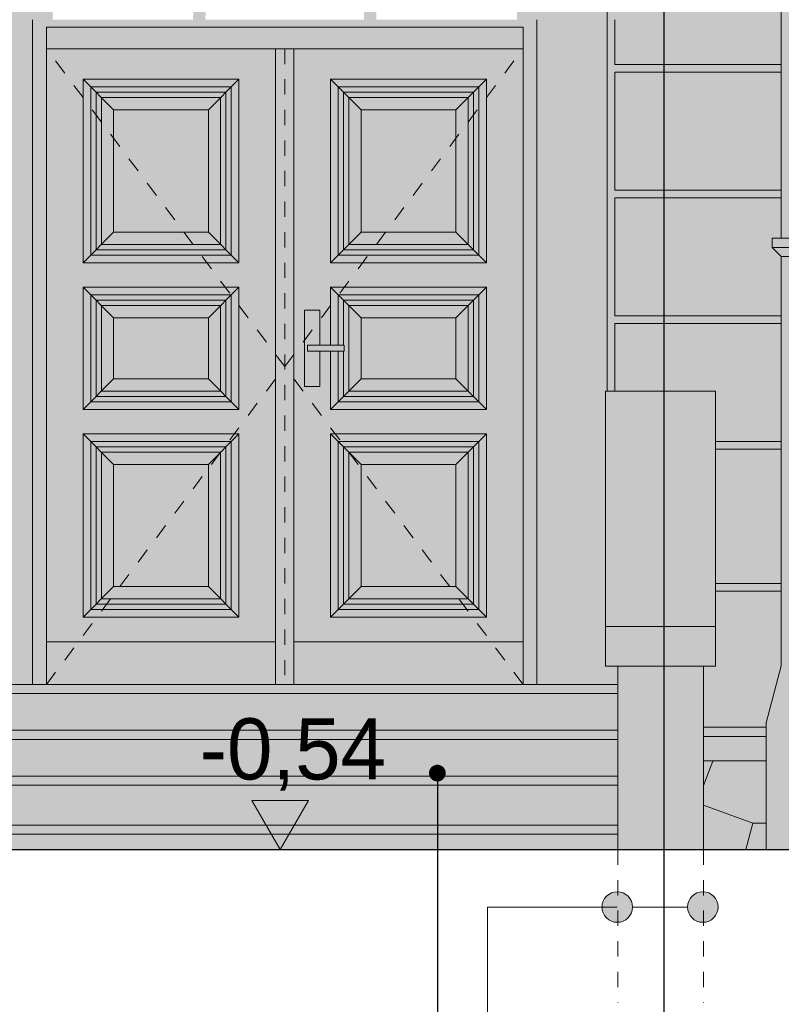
# Model space of a CAD drawing. Extents: x -396299 to -11759, y -15022 to 18278.
# Tile 28 of 205: x -311856 to -309364, y -4498 to -1277. Entities that reach past the tile are written whole.
import ezdxf

# ---------------------------------------------------------------- set-up
doc = ezdxf.new("R2010")
doc.units = 0
doc.header["$MEASUREMENT"] = 0
doc.linetypes.add('Hidden Line', pattern=[100, 50, -50])
for name, color, linetype, lineweight, true_color in [('Arch okna_Nr_Pióra__114', 7, 'Continuous', 13, 0xf1d696), ('Arch okna_Nr_Pióra__14', 7, 'Continuous', 18, 0xbd8b17), ('Arch okna_Nr_Pióra__82', 7, 'Continuous', 20, 0xaaaaaa), ('INWENT.ŚCIANY_Nr_Pióra__2', 7, 'Continuous', 13, 0x7f7f7f)]:
    doc.layers.add(name, color=color, linetype=linetype, lineweight=lineweight, true_color=true_color)
for name, color, linetype, lineweight in [('Arch okna_Nr_Pióra__32', 34, 'Continuous', 15), ('Arch opisy_Nr_Pióra__21', 7, 'Continuous', 13), ('Arch wymiary_Nr_Pióra__21', 7, 'Continuous', 13), ('INWENT ODWODNIENIE_Nr_Pióra__21', 7, 'Continuous', 13), ('INWENT TEREN_Nr_Pióra__1', 7, 'Continuous', 25), ('INWENT. DRZWI_Nr_Pióra__21', 7, 'Continuous', 13), ('INWENT.ŚCIANY_Nr_Pióra__21', 7, 'Continuous', 13), ('Istniejące schody_Nr_Pióra__21', 7, 'Continuous', 13)]:
    doc.layers.add(name, color=color, linetype=linetype, lineweight=lineweight)
doc.layers.add('Arch opisy', color=7, linetype='Continuous')
doc.layers.add('Arch wymiary', color=7, linetype='Continuous')
doc.styles.add('GENERATED_STYLE_1', font='txt')
doc.dimstyles.new('GENERATED_STYLE__11', dxfattribs={"dimtxt": 0.18, "dimasz": 109.44, "dimexe": 0.18, "dimexo": 0.0625, "dimgap": 0.09, "dimtad": 0, "dimtih": 1, "dimtoh": 1, "dimdec": 4, "dimzin": 0, "dimdsep": 46, "dimcen": 0.09, "dimadec": 0, "dimazin": 0, "dimtfac": 1, "dimtdec": 4, "dimtmove": 0, "dimatfit": 3, "dimldrblk": 'ARROWHEAD_11', "dimfxl": 0, "dimtolj": 1, "dimtzin": 0, "dimarcsym": 0})

# ---------------------------------------------------------------- blocks, each defined once
blk = doc.blocks.new('Linia_136', base_point=(-309620.5, -4180))
at = {"layer": 'Arch opisy_Nr_Pióra__21', "linetype": 'Continuous'}
for points in [[(-309850.5, -4180), (-309854.3, -4160.9), (-309865.1, -4144.7), (-309881.3, -4133.8), (-309900.5, -4130), (-309919.6, -4133.8), (-309935.8, -4144.7), (-309946.7, -4160.9), (-309950.5, -4180), (-309946.7, -4199.1), (-309935.8, -4215.4), (-309919.6, -4226.2), (-309900.5, -4230), (-309881.3, -4226.2), (-309865.1, -4215.4), (-309854.3, -4199.1)], [(-309570.5, -4180), (-309574.3, -4160.9), (-309585.1, -4144.7), (-309601.3, -4133.8), (-309620.5, -4130), (-309639.6, -4133.8), (-309655.8, -4144.7), (-309666.7, -4160.9), (-309670.5, -4180), (-309666.7, -4199.1), (-309655.8, -4215.4), (-309639.6, -4226.2), (-309620.5, -4230), (-309601.3, -4226.2), (-309585.1, -4215.4), (-309574.3, -4199.1)]]:
    blk.add_hatch(color=256, dxfattribs=at).paths.add_polyline_path(points, flags=0)
blk.add_line((-309670.5, -4180), (-309850.5, -4180), dxfattribs=at)
for centre in [(-309900.5, -4180), (-309620.5, -4180)]:
    blk.add_circle(centre, 50, dxfattribs=at)
blk = doc.blocks.new('Wymiary_13', base_point=(-311004.1, -3991.8))
at = {"layer": 'Arch wymiary_Nr_Pióra__21', "linetype": 'Continuous'}
blk.add_hatch(color=256, dxfattribs=at).paths.add_polyline_path([(-311004.1, -3991.8), (-311096.9, -3831.8), (-310911.3, -3831.8)], flags=0)
for p, q in [((-311004.1, -3991.8), (-311096.9, -3831.8)), ((-311096.9, -3831.8), (-310911.3, -3831.8)), ((-310911.3, -3831.8), (-311004.1, -3991.8)), ((-311004.1, -3991.8), (-311124.1, -3991.8)), ((-311004.1, -3991.8), (-310884.1, -3991.8))]:
    blk.add_line(p, q, dxfattribs=at)
at = {"layer": 'Arch wymiary_Nr_Pióra__21', "insert": (-311266.7, -3799.8), "char_height": 200, "attachment_point": 7, "style": 'GENERATED_STYLE_1'}
blk.add_mtext('{-0,54}', dxfattribs=at)
blk = doc.blocks.new('ARROWHEAD_11')
at = {"color": 0, "linetype": 'Continuous', "lineweight": 0}
blk.add_line((0, 0), (-1, 0), dxfattribs=at)
at = {"color": 0, "linetype": 'Continuous', "lineweight": 0, "const_width": 0.25, "flags": 128}
blk.add_lwpolyline([(-0.125, 0, 1), (0.125, 0, 1)], format="xyb", close=True, dxfattribs=at)

msp = doc.modelspace()

# ---------------------------------------------------------------- hatches: boundary and pattern name
at = {"layer": 'Arch okna_Nr_Pióra__114', "linetype": 'Continuous', "lineweight": 0, "true_color": 0x786b4b}
h = msp.add_hatch(color=47, dxfattribs=at)
h.paths.add_polyline_path([(-320798.7, 793.2), (-320798.7, -1980), (-320738.7, -2001.8), (-320738.7, -2121.8), (-320798.7, -2121.8), (-320798.7, -3591.8), (-312348.7, -3591.8), (-312348.7, -3391.8), (-312388.7, -3391.8), (-312388.7, -2491.8), (-312028.7, -2491.8), (-312028.7, -3391.8), (-312068.7, -3391.8), (-312068.7, -3451.8), (-311813.7, -3451.8), (-311813.7, -1276.8, -1), (-310163.7, -1276.8), (-310163.7, -3451.8), (-309898.7, -3451.8), (-309898.7, -3391.8), (-309938.7, -3391.8), (-309938.7, -2491.8), (-309578.7, -2491.8), (-309578.7, -3391.8), (-309618.7, -3391.8), (-309618.7, -3591.8), (-309413.7, -3591.8), (-309413.7, -3577.3), (-309363.7, -3390.7), (-309363.7, -2051.8), (-309393.7, -2021.8), (-309393.7, -1991.8), (-309363.7, -1991.8), (-309363.7, 793.2)], flags=0)
h.paths.add_polyline_path([(-318778.7, -2711.8), (-318778.7, -601.8), (-317698.7, -601.8), (-317698.7, -2711.8)], flags=0)
h.paths.add_polyline_path([(-316738.7, -2711.8), (-316738.7, -601.8), (-315658.7, -601.8), (-315658.7, -2711.8)], flags=0)
for points in [[(-309618.7, -3991.8), (-309898.7, -3991.8), (-309898.7, -3391.8), (-309618.7, -3391.8)], [(-309413.7, -3701.8), (-309618.7, -3701.8), (-309618.7, -3591.8), (-309413.7, -3591.8)]]:
    msp.add_hatch(color=47, dxfattribs=at).paths.add_polyline_path(points, flags=0)
at = {"layer": 'Arch okna_Nr_Pióra__14', "linetype": 'Continuous', "lineweight": 0, "true_color": 0x8d6811}
h = msp.add_hatch(color=44, dxfattribs=at)
h.paths.add_polyline_path([(-311813.7, -3451.8), (-310163.7, -3451.8), (-310163.7, -1276.8, 1), (-311813.7, -1276.8)], flags=0)
h.paths.add_polyline_path([(-311663.7, -927.5, 0.119953), (-311748.7, -1276.8), (-311288.7, -1276.8, -0.102018), (-311264.3, -1158.2)], flags=0)
h.paths.add_polyline_path([(-311628.7, -866.9), (-311229.3, -1097.5, -0.07256), (-311168, -1036.3), (-311398.6, -636.8, 0.108286)], flags=0)
h.paths.add_polyline_path([(-311338, -601.8), (-311107.4, -1001.3, -0.07256), (-311023.7, -978.9), (-311023.7, -517.6, 0.108286)], flags=0)
h.paths.add_polyline_path([(-310953.7, -517.6), (-310953.7, -978.9, -0.07256), (-310870.1, -1001.3), (-310639.5, -601.8, 0.108286)], flags=0)
h.paths.add_polyline_path([(-310578.8, -636.8), (-310809.5, -1036.3, -0.07256), (-310748.2, -1097.5), (-310348.8, -866.9, 0.108286)], flags=0)
h.paths.add_polyline_path([(-310313.8, -927.5), (-310713.2, -1158.2, -0.102018), (-310688.7, -1276.8), (-310228.7, -1276.8, 0.119953)], flags=0)
h.paths.add_polyline_path([(-310728.7, -1276.8, 1), (-311248.7, -1276.8)], flags=0)
at = {"layer": 'Arch okna_Nr_Pióra__32', "linetype": 'Continuous', "lineweight": 0, "true_color": 0x603000}
msp.add_hatch(color=48, dxfattribs=at).paths.add_polyline_path([(-309363.7, -3390.7), (-309413.7, -3577.3), (-309413.7, -3991.8), (-309303.7, -3991.8), (-309303.7, -3591.8), (-309253.7, -3405.2), (-309253.7, -2051.8), (-309228.7, -2026.8), (-309228.7, -1991.8), (-309253.7, -1991.8), (-309253.7, 793.2), (-309288.7, 793.2), (-309288.7, 853.2), (-309358.7, 853.2), (-309358.7, 1023.2), (-309363.7, 1023.2), (-309363.7, -1991.8), (-309393.7, -1991.8), (-309393.7, -2021.8), (-309363.7, -2051.8)], flags=0)
at = {"layer": 'Arch okna_Nr_Pióra__82', "linetype": 'Continuous', "lineweight": 0, "true_color": 0x555555}
for points in [[(-309578.7, -3391.8), (-309938.7, -3391.8), (-309938.7, -2491.8), (-309578.7, -2491.8)], [(-312068.7, -3991.8), (-309898.7, -3991.8), (-309898.7, -3451.8), (-312068.7, -3451.8)], [(-309618.7, -3991.8), (-309413.7, -3991.8), (-309413.7, -3701.8), (-309618.7, -3701.8)]]:
    msp.add_hatch(color=251, dxfattribs=at).paths.add_polyline_path(points, flags=0)

# ---------------------------------------------------------------- linework, layer by layer
at = {"layer": 'Arch opisy_Nr_Pióra__21', "linetype": 'Continuous'}
for p, q in [((-309900.5, -4180), (-310324.8, -4180)), ((-310324.8, -4180), (-310324.8, -4883.9))]:
    msp.add_line(p, q, dxfattribs=at)
at = {"layer": 'INWENT ODWODNIENIE_Nr_Pióra__21', "linetype": 'Continuous'}
for p, q in [((-309363.7, -1991.8), (-309363.7, 1023.2)), ((-309393.7, -2021.8), (-309393.7, -1991.8)), ((-309228.7, -1991.8), (-309393.7, -1991.8)), ((-309393.7, -2021.8), (-309363.7, -2051.8)), ((-309228.7, -2021.8), (-309393.7, -2021.8)), ((-309363.7, -3390.7), (-309363.7, -2051.8)), ((-309253.7, -2051.8), (-309363.7, -2051.8)), ((-309413.7, -3577.3), (-309363.7, -3390.7)), ((-309413.7, -3991.8), (-309413.7, -3577.3))]:
    msp.add_line(p, q, dxfattribs=at)
at = {"layer": 'INWENT TEREN_Nr_Pióra__1', "linetype": 'Continuous'}
msp.add_line((-335558.7, -3991.8), (-290368.7, -3991.8), dxfattribs=at)
at = {"layer": 'INWENT. DRZWI_Nr_Pióra__21', "linetype": 'Continuous'}
for p, q in [((-311768.7, -1301.8), (-310208.7, -1301.8)), ((-311768.7, -3451.8), (-311768.7, -1301.8)), ((-310208.7, -3451.8), (-310208.7, -1301.8)), ((-311768.7, -1371.8), (-310208.7, -1371.8)), ((-311018.7, -1371.8), (-311018.7, -3451.8)), ((-310958.7, -1371.8), (-310958.7, -3451.8)), ((-311648.7, -1471.8), (-311138.7, -1471.8)), ((-311648.7, -2071.8), (-311648.7, -1471.8)), ((-311648.7, -1471.8), (-311548.7, -1571.8)), ((-311138.7, -1471.8), (-311238.7, -1571.8)), ((-311138.7, -1471.8), (-311138.7, -2071.8)), ((-310328.7, -1471.8), (-310838.7, -1471.8)), ((-310838.7, -1471.8), (-310838.7, -2071.8)), ((-310838.7, -1471.8), (-310738.7, -1571.8)), ((-310328.7, -1471.8), (-310428.7, -1571.8)), ((-310328.7, -2071.8), (-310328.7, -1471.8)), ((-311623.7, -1496.8), (-311163.7, -1496.8)), ((-311623.7, -2046.8), (-311623.7, -1496.8)), ((-311163.7, -1496.8), (-311163.7, -2046.8)), ((-310353.7, -1496.8), (-310813.7, -1496.8)), ((-310813.7, -1496.8), (-310813.7, -2046.8)), ((-310353.7, -2046.8), (-310353.7, -1496.8)), ((-311606.2, -2029.3), (-311606.2, -1514.3)), ((-311606.2, -1514.3), (-311181.2, -1514.3)), ((-311588.7, -2011.8), (-311588.7, -1531.8)), ((-311588.7, -1531.8), (-311198.7, -1531.8)), ((-311198.7, -1531.8), (-311198.7, -2011.8)), ((-311181.2, -1514.3), (-311181.2, -2029.3)), ((-310796.2, -1514.3), (-310796.2, -2029.3)), ((-310371.2, -1514.3), (-310796.2, -1514.3)), ((-310778.7, -1531.8), (-310778.7, -2011.8)), ((-310388.7, -1531.8), (-310778.7, -1531.8)), ((-310388.7, -2011.8), (-310388.7, -1531.8)), ((-310371.2, -2029.3), (-310371.2, -1514.3)), ((-311548.7, -1971.8), (-311548.7, -1571.8)), ((-311548.7, -1571.8), (-311238.7, -1571.8)), ((-311238.7, -1571.8), (-311238.7, -1971.8)), ((-310738.7, -1571.8), (-310738.7, -1971.8)), ((-310428.7, -1571.8), (-310738.7, -1571.8)), ((-310428.7, -1971.8), (-310428.7, -1571.8)), ((-311648.7, -2071.8), (-311548.7, -1971.8)), ((-311548.7, -1971.8), (-311238.7, -1971.8)), ((-311138.7, -2071.8), (-311238.7, -1971.8)), ((-310838.7, -2071.8), (-310738.7, -1971.8)), ((-310428.7, -1971.8), (-310738.7, -1971.8)), ((-310328.7, -2071.8), (-310428.7, -1971.8)), ((-311606.2, -2029.3), (-311181.2, -2029.3)), ((-311588.7, -2011.8), (-311198.7, -2011.8)), ((-310371.2, -2029.3), (-310796.2, -2029.3)), ((-310388.7, -2011.8), (-310778.7, -2011.8)), ((-311623.7, -2046.8), (-311163.7, -2046.8)), ((-310353.7, -2046.8), (-310813.7, -2046.8)), ((-311648.7, -2071.8), (-311138.7, -2071.8)), ((-310328.7, -2071.8), (-310838.7, -2071.8)), ((-311648.7, -2151.8), (-311138.7, -2151.8)), ((-311648.7, -2551.8), (-311648.7, -2151.8)), ((-311648.7, -2151.8), (-311548.7, -2251.8)), ((-311138.7, -2151.8), (-311238.7, -2251.8)), ((-311138.7, -2151.8), (-311138.7, -2551.8)), ((-310328.7, -2151.8), (-310838.7, -2151.8)), ((-310838.7, -2151.8), (-310838.7, -2341.8)), ((-310838.7, -2151.8), (-310738.7, -2251.8)), ((-310328.7, -2151.8), (-310428.7, -2251.8)), ((-310328.7, -2551.8), (-310328.7, -2151.8)), ((-311623.7, -2176.8), (-311163.7, -2176.8)), ((-311623.7, -2526.8), (-311623.7, -2176.8)), ((-311163.7, -2176.8), (-311163.7, -2526.8)), ((-310353.7, -2176.8), (-310813.7, -2176.8)), ((-310813.7, -2176.8), (-310813.7, -2341.8)), ((-310353.7, -2526.8), (-310353.7, -2176.8)), ((-311606.2, -2509.3), (-311606.2, -2194.3)), ((-311606.2, -2194.3), (-311181.2, -2194.3)), ((-311588.7, -2491.8), (-311588.7, -2211.8)), ((-311588.7, -2211.8), (-311198.7, -2211.8)), ((-311198.7, -2211.8), (-311198.7, -2491.8)), ((-311181.2, -2194.3), (-311181.2, -2509.3)), ((-310796.2, -2194.3), (-310796.2, -2341.8)), ((-310371.2, -2194.3), (-310796.2, -2194.3)), ((-310778.7, -2211.8), (-310778.7, -2491.8)), ((-310388.7, -2211.8), (-310778.7, -2211.8)), ((-310388.7, -2491.8), (-310388.7, -2211.8)), ((-310371.2, -2509.3), (-310371.2, -2194.3)), ((-311548.7, -2451.8), (-311548.7, -2251.8)), ((-311548.7, -2251.8), (-311238.7, -2251.8)), ((-311238.7, -2251.8), (-311238.7, -2451.8)), ((-310873.7, -2226.8), (-310923.7, -2226.8)), ((-310923.7, -2226.8), (-310923.7, -2476.8)), ((-310873.7, -2341.8), (-310873.7, -2226.8)), ((-310738.7, -2251.8), (-310738.7, -2451.8)), ((-310428.7, -2251.8), (-310738.7, -2251.8)), ((-310428.7, -2451.8), (-310428.7, -2251.8)), ((-310913.7, -2341.8), (-310793.7, -2341.8)), ((-310913.7, -2361.8), (-310913.7, -2341.8)), ((-310793.7, -2341.8), (-310793.7, -2361.8)), ((-310793.7, -2361.8), (-310913.7, -2361.8)), ((-310873.7, -2476.8), (-310873.7, -2361.8)), ((-310838.7, -2361.8), (-310838.7, -2551.8)), ((-310813.7, -2361.8), (-310813.7, -2526.8)), ((-310796.2, -2361.8), (-310796.2, -2509.3)), ((-311648.7, -2551.8), (-311548.7, -2451.8)), ((-311548.7, -2451.8), (-311238.7, -2451.8)), ((-311138.7, -2551.8), (-311238.7, -2451.8)), ((-310923.7, -2476.8), (-310873.7, -2476.8)), ((-310838.7, -2551.8), (-310738.7, -2451.8)), ((-310428.7, -2451.8), (-310738.7, -2451.8)), ((-310328.7, -2551.8), (-310428.7, -2451.8)), ((-311606.2, -2509.3), (-311181.2, -2509.3)), ((-311588.7, -2491.8), (-311198.7, -2491.8)), ((-310371.2, -2509.3), (-310796.2, -2509.3)), ((-310388.7, -2491.8), (-310778.7, -2491.8)), ((-311623.7, -2526.8), (-311163.7, -2526.8)), ((-310353.7, -2526.8), (-310813.7, -2526.8)), ((-311648.7, -2551.8), (-311138.7, -2551.8)), ((-310328.7, -2551.8), (-310838.7, -2551.8)), ((-311648.7, -3231.8), (-311648.7, -2631.8)), ((-311648.7, -2631.8), (-311138.7, -2631.8)), ((-311648.7, -2631.8), (-311548.7, -2731.8)), ((-311138.7, -2631.8), (-311238.7, -2731.8)), ((-311138.7, -2631.8), (-311138.7, -3231.8)), ((-310328.7, -2631.8), (-310838.7, -2631.8)), ((-310838.7, -2631.8), (-310838.7, -3231.8)), ((-310838.7, -2631.8), (-310738.7, -2731.8)), ((-310328.7, -2631.8), (-310428.7, -2731.8)), ((-310328.7, -3231.8), (-310328.7, -2631.8)), ((-311623.7, -2656.8), (-311163.7, -2656.8)), ((-311623.7, -3206.8), (-311623.7, -2656.8)), ((-311163.7, -2656.8), (-311163.7, -3206.8)), ((-310353.7, -2656.8), (-310813.7, -2656.8)), ((-310813.7, -2656.8), (-310813.7, -3206.8)), ((-310353.7, -3206.8), (-310353.7, -2656.8)), ((-311606.2, -3189.3), (-311606.2, -2674.3)), ((-311606.2, -2674.3), (-311181.2, -2674.3)), ((-311588.7, -3171.8), (-311588.7, -2691.8)), ((-311588.7, -2691.8), (-311198.7, -2691.8)), ((-311198.7, -2691.8), (-311198.7, -3171.8)), ((-311181.2, -2674.3), (-311181.2, -3189.3)), ((-310796.2, -2674.3), (-310796.2, -3189.3)), ((-310371.2, -2674.3), (-310796.2, -2674.3)), ((-310778.7, -2691.8), (-310778.7, -3171.8)), ((-310388.7, -2691.8), (-310778.7, -2691.8)), ((-310388.7, -3171.8), (-310388.7, -2691.8)), ((-310371.2, -3189.3), (-310371.2, -2674.3)), ((-311548.7, -3131.8), (-311548.7, -2731.8)), ((-311548.7, -2731.8), (-311238.7, -2731.8)), ((-311238.7, -2731.8), (-311238.7, -3131.8)), ((-310738.7, -2731.8), (-310738.7, -3131.8)), ((-310428.7, -2731.8), (-310738.7, -2731.8)), ((-310428.7, -3131.8), (-310428.7, -2731.8)), ((-311648.7, -3231.8), (-311548.7, -3131.8)), ((-311548.7, -3131.8), (-311238.7, -3131.8)), ((-311138.7, -3231.8), (-311238.7, -3131.8)), ((-310838.7, -3231.8), (-310738.7, -3131.8)), ((-310428.7, -3131.8), (-310738.7, -3131.8)), ((-310328.7, -3231.8), (-310428.7, -3131.8)), ((-311588.7, -3171.8), (-311198.7, -3171.8)), ((-310388.7, -3171.8), (-310778.7, -3171.8)), ((-311623.7, -3206.8), (-311163.7, -3206.8)), ((-311606.2, -3189.3), (-311181.2, -3189.3)), ((-310353.7, -3206.8), (-310813.7, -3206.8)), ((-310371.2, -3189.3), (-310796.2, -3189.3)), ((-311648.7, -3231.8), (-311138.7, -3231.8)), ((-310328.7, -3231.8), (-310838.7, -3231.8)), ((-311768.7, -3311.8), (-311018.7, -3311.8)), ((-310958.7, -3311.8), (-310208.7, -3311.8)), ((-311813.7, -3451.8), (-310163.7, -3451.8))]:
    msp.add_line(p, q, dxfattribs=at)
at = {"layer": 'INWENT. DRZWI_Nr_Pióra__21', "linetype": 'Hidden Line'}
for p, q in [((-310988.7, -2411.8), (-311768.7, -1371.8)), ((-310988.7, -1371.8), (-310988.7, -3451.8)), ((-310988.7, -2411.8), (-310208.7, -1371.8)), ((-311768.7, -3451.8), (-310988.7, -2411.8)), ((-310208.7, -3451.8), (-310988.7, -2411.8)), ((-309898.7, -3991.8), (-309898.7, -4492.8)), ((-309618.7, -3991.8), (-309618.7, -4492.8))]:
    msp.add_line(p, q, dxfattribs=at)
at = {"layer": 'INWENT.ŚCIANY_Nr_Pióra__2', "linetype": 'Continuous'}
for p, q in [((-309618.7, -3782.5), (-309587.4, -3702.5)), ((-309618.7, -3846.5), (-309457.3, -3905.6)), ((-309457.3, -3905.6), (-309480.2, -3991.8)), ((-309457.3, -3905.6), (-309413.7, -3905.6))]:
    msp.add_line(p, q, dxfattribs=at)
at = {"layer": 'INWENT.ŚCIANY_Nr_Pióra__21', "linetype": 'Continuous'}
for p, q in [((-311813.7, -1276.8), (-311813.7, -3451.8)), ((-310163.7, -1276.8), (-310163.7, -3451.8)), ((-309933.7, -1276.8), (-309933.7, -2491.8)), ((-309908.7, -1276.8), (-309908.7, -1423.8)), ((-309363.7, -1423.8), (-309908.7, -1423.8)), ((-309363.7, -1448.8), (-309908.7, -1448.8)), ((-309908.7, -1448.8), (-309908.7, -1834.8)), ((-309363.7, -1834.8), (-309908.7, -1834.8)), ((-309363.7, -1859.8), (-309908.7, -1859.8)), ((-309908.7, -1859.8), (-309908.7, -2245.8)), ((-309363.7, -2245.8), (-309908.7, -2245.8)), ((-309363.7, -2270.8), (-309908.7, -2270.8)), ((-309908.7, -2270.8), (-309908.7, -2491.8)), ((-309363.7, -2656.8), (-309578.7, -2656.8)), ((-309363.7, -2681.8), (-309578.7, -2681.8)), ((-309363.7, -3121.8), (-309578.7, -3121.8)), ((-309363.7, -3146.8), (-309578.7, -3146.8)), ((-309413.7, -3591.8), (-309618.7, -3591.8)), ((-309413.7, -3621.8), (-309618.7, -3621.8)), ((-309413.7, -3701.8), (-309618.7, -3701.8))]:
    msp.add_line(p, q, dxfattribs=at)
msp.add_arc((-310988.7, -1276.8), 1055, 0, 180, dxfattribs=at)
at = {"layer": 'Istniejące schody_Nr_Pióra__21', "linetype": 'Continuous'}
for p, q in [((-309938.7, -2491.8), (-309578.7, -2491.8)), ((-309938.7, -3261.8), (-309938.7, -2491.8)), ((-309578.7, -3261.8), (-309578.7, -2491.8)), ((-309938.7, -3261.8), (-309578.7, -3261.8)), ((-309938.7, -3391.8), (-309938.7, -3261.8)), ((-309938.7, -3261.8), (-309578.7, -3261.8)), ((-309578.7, -3391.8), (-309578.7, -3261.8)), ((-309938.7, -3391.8), (-309578.7, -3391.8)), ((-309898.7, -3991.8), (-309898.7, -3391.8)), ((-309618.7, -3391.8), (-309618.7, -3991.8)), ((-309898.7, -3451.8), (-312068.7, -3451.8)), ((-309898.7, -3481.8), (-312068.7, -3481.8)), ((-309898.7, -3601.8), (-312068.7, -3601.8)), ((-309898.7, -3631.8), (-312068.7, -3631.8)), ((-309898.7, -3751.8), (-312068.7, -3751.8)), ((-309898.7, -3781.8), (-312068.7, -3781.8)), ((-309898.7, -3911.8), (-312068.7, -3911.8)), ((-309898.7, -3941.8), (-312068.7, -3941.8))]:
    msp.add_line(p, q, dxfattribs=at)

# ---------------------------------------------------------------- block references
at = {"layer": 'Arch opisy', "linetype": 'Continuous'}
msp.add_blockref('Linia_136', (-309620.5, -4180), dxfattribs=at)
at = {"layer": 'Arch wymiary', "linetype": 'Continuous'}
msp.add_blockref('Wymiary_13', (-311004.1, -3991.8), dxfattribs=at)

# ---------------------------------------------------------------- leaders
at = {"layer": 'Arch opisy_Nr_Pióra__21', "linetype": 'Continuous', "annotation_type": 0, "has_hookline": 1, "hookline_direction": 1}
for points, text_width in [([(-309748.7, -201.8), (-309748.7, -4973.8), (-309203.3, -4973.8)], 3677.1), ([(-310489.3, -3741.8), (-310489.3, -7776.8), (-309812.7, -7776.8)], 4971.4)]:
    msp.add_leader(points, dimstyle='GENERATED_STYLE__11', dxfattribs=dict(at, text_width=text_width))

doc.saveas('drawing.dxf')
